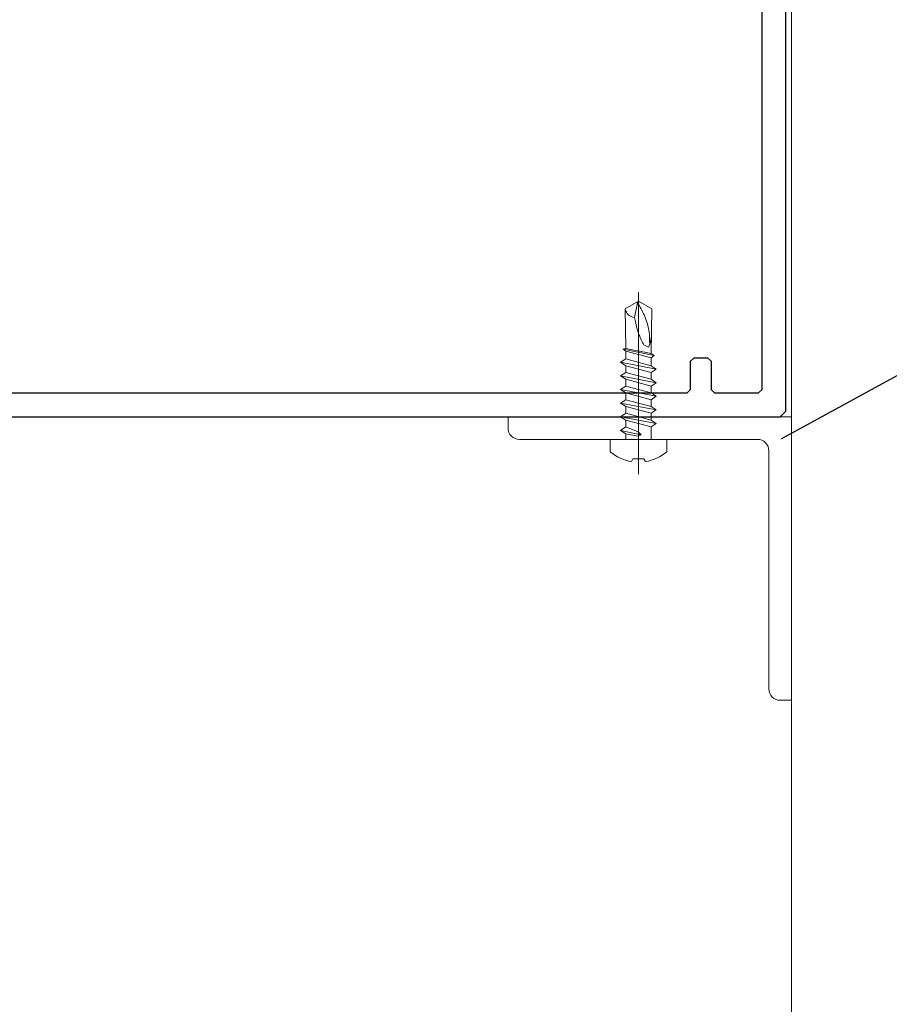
# Model space of a CAD drawing. Extents: x 4615668 to 9294084, y 5325188 to 10688993.
# Tile 170 of 256: x 4635739 to 4635747, y 5332017 to 5332025. Entities that reach past the tile are written whole.
import ezdxf
from ezdxf import colors
from ezdxf.entities.mleader import LeaderData, LeaderLine
from ezdxf.math import Vec2, Vec3

# ---------------------------------------------------------------- set-up
doc = ezdxf.new("R2010")
doc.units = 0
doc.header["$MEASUREMENT"] = 0
for name, color, linetype, lineweight in [('A_wymiary', 152, 'Continuous', 5), ('ATH Al', 5, 'Continuous', 5), ('AW_OBRÓBKI', 3, 'Continuous', 5), ('AW_PROFILE', 7, 'Continuous', 5), ('Wymiat 100', 251, 'Continuous', 5)]:
    doc.layers.add(name, color=color, linetype=linetype, lineweight=lineweight)
doc.layers.add('CrossSectionsProfils', color=7, linetype='Continuous')
doc.styles.get("Standard").update_dxf_attribs({"font": 'txt.shx'})

# ---------------------------------------------------------------- blocks, each defined once
blk = doc.blocks.new('K43_2153_X', base_point=(858.06159, 1427.40338))
at = {"layer": 'CrossSectionsProfils', "flags": 128}
for points in [[(853.35942, 1452.40358), (853.05942, 1452.10358), (853.05942, 1449.90349), (853.55942, 1449.40349), (854.05942, 1449.40349), (854.05942, 1450.90326), (856.05942, 1450.90326), (856.05942, 1447.15326), (856.30942, 1446.90326), (856.05942, 1446.65326), (856.05942, 1442.90326), (854.05942, 1442.90326), (854.05942, 1444.40349), (853.55942, 1444.40349), (853.05942, 1443.90349), (853.05942, 1440.40326), (854.05942, 1440.40326), (854.05942, 1441.40326), (856.05942, 1441.40326), (856.05942, 1433.90338), (855.55942, 1433.40338), (838.36159, 1433.40338), (838.06159, 1433.10338), (838.06159, 1431.40338), (838.56159, 1430.90338), (839.56159, 1430.90338), (839.56159, 1431.90338), (841.57195, 1431.90338), (842.07195, 1431.40338), (842.07195, 1430.15338), (843.65967, 1427.40338), (842.07195, 1424.65338), (842.07195, 1423.40338), (841.57195, 1422.90338), (839.56159, 1422.90338), (839.56159, 1423.90338), (838.56159, 1423.90338), (838.06159, 1423.40338), (838.06159, 1421.70338), (838.36159, 1421.40338), (855.55942, 1421.40338), (856.05942, 1420.90338), (856.05942, 1413.40349), (854.05942, 1413.40349), (854.05942, 1414.40349), (853.05942, 1414.40349), (853.05942, 1410.90326), (853.55942, 1410.40326), (854.05942, 1410.40326), (854.05942, 1411.90349), (856.05942, 1411.90349), (856.05942, 1408.15349), (856.30942, 1407.90349), (856.05942, 1407.65349), (856.05942, 1403.90349), (854.05942, 1403.90349), (854.05942, 1405.40326), (853.55942, 1405.40326), (853.05942, 1404.90326), (853.05942, 1402.70317), (853.35942, 1402.40317), (942.05942, 1402.40317), (942.55942, 1402.90317), (942.55942, 1451.90358), (942.05942, 1452.40358), (853.35942, 1452.40358)], [(934.45942, 1447.20338), (934.15942, 1447.50338), (934.15942, 1450.00358), (933.85942, 1450.30358), (858.35942, 1450.30358), (858.05942, 1450.00358), (858.05942, 1404.80317), (858.35942, 1404.50317), (933.85942, 1404.50317), (934.15942, 1404.80317), (934.15942, 1407.30338), (934.45942, 1407.60338), (935.65942, 1407.60338), (935.95942, 1407.30338), (935.95942, 1404.80317), (936.25942, 1404.50317), (940.15942, 1404.50317), (940.45942, 1404.80317), (940.45942, 1450.00358), (940.15942, 1450.30358), (936.25942, 1450.30358), (935.95942, 1450.00358), (935.95942, 1447.50338), (935.65942, 1447.20338), (934.45942, 1447.20338)], [(855.66903, 1431.40338), (845.68039, 1431.40338), (845.24738, 1430.65338), (846.65967, 1428.20722), (846.65967, 1426.59953), (845.24738, 1424.15338), (845.68039, 1423.40338), (855.66903, 1423.40338), (856.1541, 1423.78211), (857.0594, 1427.40338), (856.1541, 1431.02464), (855.66903, 1431.40338)]]:
    blk.add_lwpolyline(points, dxfattribs=at)
blk = doc.blocks.new('SAMOWIERT_')
at = {"layer": 'AW_OBRÓBKI', "color": 6}
blk.add_lwpolyline([(0, 6.1), (0, -25.97)], dxfattribs=at)
at = {"layer": 'AW_OBRÓBKI', "color": 3}
for points in [[(-2.25, 0), (-5, 0), (-5, 2.18, -0.13616), (-1.25, 3.92), (-1.01, 3.42), (0.96, 3.42), (1.25, 3.92, -0.13614), (5, 2.18), (5, 0), (2.25, 0)], [(0.95, -16.7, 0.01995), (0.5, -17.53, 0.01994), (0.13, -18.4, 0.02331), (-0.18, -19.33, 0.01562), (-0.48, -20.51, 0.00749), (-0.58, -21.01, 0.0075), (-0.67, -21.52)], [(-0.15, -24.06, 0.02025), (0.46, -23.05, 0.02025), (0.98, -21.98, 0.0221), (1.5, -20.66, 0.03399), (1.8, -19.55, 0.03398), (1.95, -18.26, 0.034), (1.93, -16.97)], [(1.8, -16.29, -0.08545), (2.28, -18.29)], [(-0.67, -21.52, 0.33124), (-2.35, -23.02)]]:
    blk.add_lwpolyline(points, format="xyb", dxfattribs=at)
for points in [[(-2.25, 0), (-2.25, -1), (-3.15, -1.6), (-2.25, -2.2), (-2.25, -3.4), (-3.15, -4), (-2.25, -4.6), (-2.25, -5.8), (-3.15, -6.4), (-2.25, -7), (-2.25, -8.2), (-3.15, -8.8), (-2.25, -9.4), (-2.25, -10.6), (-3.15, -11.2), (-2.25, -11.8), (-2.25, -13), (-3.15, -13.6), (-2.25, -14.2), (-2.25, -15.58), (-2.69, -15.9), (-2.25, -16.04), (-2.35, -23.02), (0, -24.38)], [(-2.25, 0), (2.25, 0)], [(2.25, 0), (2.25, -2.2), (3.15, -2.8), (2.25, -3.4), (2.25, -4.6), (3.15, -5.2), (2.25, -5.8), (2.25, -7), (3.15, -7.6), (2.25, -8.2), (2.25, -9.4), (3.15, -10), (2.25, -10.6), (2.25, -11.8), (3.15, -12.4), (2.25, -13), (2.25, -14.38), (2.76, -14.78), (2.24, -15.14), (2.34, -23.02), (0, -24.38)], [(-3.15, -1.6), (0.45, -0.82)], [(-2.25, -2.2), (-0.05, -1.34), (0.45, -0.82), (-0.12, -0.58)], [(-2.25, -1), (-0.12, -0.58)], [(3.15, -2.8), (-3.15, -4)], [(-2.25, -3.4), (2.25, -2.2)], [(2.25, -3.4), (-2.25, -4.6)], [(-3.15, -6.4), (3.15, -5.2)], [(2.25, -4.6), (-2.25, -5.8)], [(-2.25, -7), (2.25, -5.8)], [(-3.15, -8.8), (3.15, -7.6)], [(2.25, -7), (-2.25, -8.2)], [(-2.25, -9.4), (2.25, -8.2)], [(3.15, -10), (-3.15, -11.2)], [(2.25, -9.4), (-2.25, -10.6)], [(-2.25, -11.8), (2.25, -10.6)], [(2.25, -11.8), (-2.25, -13)], [(-3.15, -13.6), (3.15, -12.4)], [(-2.25, -14.2), (2.25, -13)], [(2.76, -14.78), (-2.69, -15.9)], [(2.25, -14.38), (-2.25, -15.58)], [(-2.25, -16.04), (2.24, -15.14)], [(1.8, -16.29), (0.95, -16.7)], [(-0.67, -21.52), (-0.15, -24.06), (0.1, -24.32)]]:
    blk.add_lwpolyline(points, dxfattribs=at)
blk = doc.blocks.new('kątownik alu 20x20x2')
at = {"lineweight": 9}
blk.add_lwpolyline([(-24, -2, -0.414214), (-25, -1), (-25, 0), (0, 0), (0, -25), (-1, -25, -0.414214), (-2, -24), (-2, -3, 0.414214), (-3, -2)], format="xyb", close=True, dxfattribs=at)
blk = doc.blocks.new('G$CA57B7548')
at = {"layer": 'A_wymiary', "ltscale": 40}
blk.add_lwpolyline([(8.4998, 45.9895), (16.9998, 45.9895), (16.9998, 678.9895), (8.4998, 678.9895)], close=True, dxfattribs=at)
at = {"layer": 'ATH Al', "color": 5, "xscale": -0.05, "yscale": 0.05, "zscale": 0.05, "rotation": 180}
blk.add_blockref('SAMOWIERT_', (15.6498, 405.7895), dxfattribs=at)
at = {"layer": 'AW_PROFILE', "xscale": 0.1, "yscale": 0.1, "zscale": 0.1}
blk.add_blockref('kątownik alu 20x20x2', (16.9998, 405.9895), dxfattribs=at)
at = {"layer": 'CrossSectionsProfils', "xscale": -0.1, "yscale": -0.1, "zscale": 0.1, "rotation": 180}
blk.add_blockref('K43_2153_X', (8.5, 408.4895), dxfattribs=at)

msp = doc.modelspace()

# ---------------------------------------------------------------- block references
at = {"layer": 'Wymiat 100', "color": 5, "lineweight": 0, "ltscale": 40}
msp.add_blockref('G$CA57B7548', (4635729.0339, 5331615.7782), dxfattribs=at)

# ---------------------------------------------------------------- leaders
at = {"layer": 'A_wymiary', "ltscale": 40}
ml = msp.add_multileader_mtext('Standard', dxfattribs=at)
ml.set_content('{\\C146;\\c9000464;kątownik alu. 20x20\\P RAL kolor fasady}', color=4)
ml.set_leader_properties()
ml.build(insert=Vec2(0, 0))
ml.multileader.update_dxf_attribs({"text_right_attachment_type": 6, "dogleg_length": 0.036, "arrow_head_size": 0.018})
ctx = ml.context
ctx.base_point, ctx.char_height, ctx.arrow_head_size, ctx.landing_gap_size, ctx.plane_origin = Vec3(4635763.4724, 5332031.1183), 10, 0.018, 0.009, Vec3(4635860.9135, 5332074.3028)
ctx.right_attachment, ctx.text_align_type = 6, 2
notes = []
notes.append((ctx, [(0, (1, 1, 0), (4635763.4364, 5332031.1183), (1, 0), 0.036, [(0, [(4635745.9317, 5332021.5667)], 0, [])])]))
ctx.mtext.insert, ctx.mtext.width, ctx.mtext.defined_height, ctx.mtext.alignment, ctx.mtext.flow_direction = Vec3(4635928.4814, 5332037.785), 1666.432067, 407.4804, 3, 5
ml = msp.add_multileader_mtext('Standard', dxfattribs=at)
ml.set_content('wykończenie\\Ppo stronie Zamawiającego', color=4)
ml.set_leader_properties()
ml.build(insert=Vec2(0, 0))
ml.multileader.update_dxf_attribs({"text_right_attachment_type": 6, "dogleg_length": 0.036, "arrow_head_size": 0.018})
ctx = ml.context
ctx.base_point, ctx.char_height, ctx.arrow_head_size, ctx.landing_gap_size, ctx.plane_origin = Vec3(4635791.611, 5332012.1913), 10, 0.018, 0.009, Vec3(4635613.5865, 5332000.8565)
ctx.right_attachment, ctx.text_align_type = 6, 2
notes.append((ctx, [(0, (1, 1, 0), (4635791.575, 5332012.1913), (1, 0), 0.036, [(0, [(4635782.2712, 5332006.3401)], 0, [])])]))
ctx.mtext.insert, ctx.mtext.width, ctx.mtext.defined_height, ctx.mtext.alignment, ctx.mtext.flow_direction = Vec3(4636013.2867, 5332018.8579), 1666.432067, 407.4804, 3, 5
for ctx, leaders in notes:
    for number, flags, end, landing, length, lines in leaders:
        leader = LeaderData()
        leader.index, (leader.has_last_leader_line, leader.has_dogleg_vector, leader.attachment_direction) = number, flags
        leader.last_leader_point, leader.dogleg_vector, leader.dogleg_length = Vec3(end), Vec3(landing), length
        for number, points, colour, breaks in lines:
            line = LeaderLine()
            line.index, line.vertices, line.color, line.breaks = number, Vec3.list(points), colors.encode_raw_color(colour), breaks
            leader.lines.append(line)
        ctx.leaders.append(leader)

doc.saveas('drawing.dxf')
